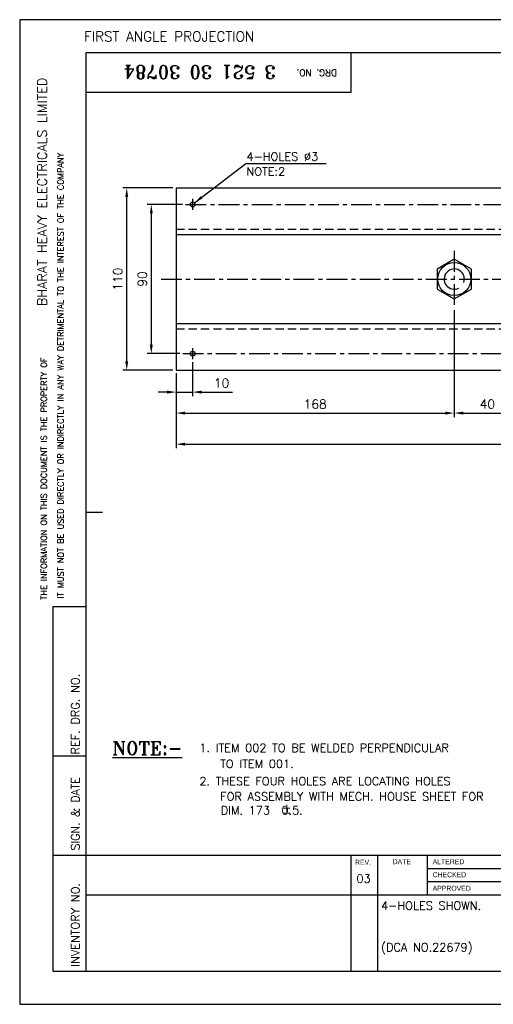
# Model space of a CAD drawing. Extents: x 0 to 840, y 0 to 594.
# Tile 1 of 5: x 0 to 286, y 0 to 594. Entities that reach past the tile are written whole.
import ezdxf
from ezdxf.enums import TextEntityAlignment as Align

# ---------------------------------------------------------------- set-up
doc = ezdxf.new("R2010")
doc.units = 0
doc.header["$LTSCALE"] = 10
doc.header["$MEASUREMENT"] = 0
for name, pattern in [('CENTER', [2, 1.25, -0.25, 0.25, -0.25]), ('DASHDOT', [1, 0.5, -0.25, 0, -0.25]), ('DASHED', [0.75, 0.5, -0.25])]:
    doc.linetypes.add(name, pattern=pattern)
doc.layers.get('0').update_dxf_attribs({"linetype": 'CONTINUOUS'})
doc.layers.get('DEFPOINTS').update_dxf_attribs({"linetype": 'CONTINUOUS'})
for name, color, linetype in [('1', 3, 'CENTER'), ('2', 4, 'CENTER'), ('6', 4, 'DASHDOT'), ('FORMAT', 7, 'CONTINUOUS')]:
    doc.layers.add(name, color=color, linetype=linetype)
doc.styles.add('ROMAND', font='romand')
doc.styles.add('ROMANS', font='romans')
doc.styles.add('ROMANT', font='romant.shx')
doc.dimstyles.get("Standard").update_dxf_attribs({"dimscale": 30, "dimtxt": 0.18, "dimasz": 0.18, "dimexe": 0.08, "dimexo": 0.0625, "dimgap": 0.09, "dimtad": 1, "dimdec": 0, "dimzin": 0, "dimdsep": 46, "dimtxsty": 'ROMANS', "dimcen": 0, "dimclrd": 1, "dimclre": 1, "dimclrt": 2, "dimadec": 0, "dimazin": 0, "dimtfac": 1, "dimtdec": 0, "dimtmove": 0, "dimatfit": 3, "dimfxl": 0, "dimtolj": 1, "dimtzin": 0, "dimarcsym": 0})

# ---------------------------------------------------------------- blocks, each defined once
blk = doc.blocks.new('A3')
at = {"layer": 'FORMAT'}
for p, q in [((904.54, 297.38), (484.54, 297.38)), ((484.54, 297.38), (484.54, 0.38)), ((894.54, 287.38), (504.54, 287.38)), ((504.54, 287.38), (504.54, 10.38)), ((584.54, 287.38), (584.54, 275.38)), ((584.54, 275.38), (504.54, 275.38)), ((504.54, 148.88), (509.54, 148.88)), ((494.54, 120.38), (494.54, 10.38)), ((494.54, 120.38), (504.54, 120.38)), ((494.54, 75.38), (504.54, 75.38)), ((494.54, 45.38), (504.54, 45.38)), ((504.54, 45.38), (654.54, 45.38)), ((584.54, 45.38), (584.54, 10.38)), ((592.54, 45.38), (592.54, 10.38)), ((607.54, 45.38), (607.54, 33.38)), ((607.54, 41.38), (654.54, 41.38)), ((607.54, 37.38), (654.54, 37.38)), ((504.54, 33.38), (654.54, 33.38)), ((494.54, 10.38), (504.54, 10.38)), ((504.54, 10.38), (894.54, 10.38)), ((484.54, 0.38), (904.54, 0.38))]:
    blk.add_line(p, q, dxfattribs=at)
at = {"layer": 'FORMAT', "style": 'ROMAND'}
blk.add_text('FIRST ANGLE PROJECTION', height=3, dxfattribs=at).set_placement((503.96, 290.82))
for s, height, rotation, p in [('DRG. NO.', 2, 180, (580.36, 282.39)), ('IT MUST NOT BE USED DIRECTLY OR INDIRECTLY IN ANY WAY DETRIMENTAL TO THE INTEREST OF THE COMPANY', 1.8, 90, (497.81, 122.77)), ('THE INFORMATION ON THIS DOCUMENT IS THE PROPERTY OF', 1.8, 90, (492.74, 122.42)), ('REF. DRG. NO.', 2.5, 90, (502.59, 75.75)), ('INVENTORY NO. ', 2.5, 90, (502.59, 11.68))]:
    blk.add_text(s, height=height, rotation=rotation, dxfattribs=at).set_placement(p)
for s, height, width, p, p2 in [('BHARAT HEAVY ELECTRICALS LIMITED', 2.8, 0.868356, (492.72, 210.98), (492.72, 279.87)), ('SIGN. & DATE', 2.5, 0.827058, (502.61, 46.81), (502.61, 68.86))]:
    blk.add_text(s, height=height, rotation=90, dxfattribs=dict(at, width=width)).set_placement(p, p2, align=Align.FIT)
at = {"layer": 'FORMAT'}
for s, p in [('REV.', (585.79, 42.47)), ('DATE', (597.15, 42.65)), ('ALTERED', (609.23, 42.65)), ('CHECKED', (609.23, 38.73)), ('APPROVED', (609.23, 34.63))]:
    blk.add_text(s, height=1.5, dxfattribs=at).set_placement(p)
blk = doc.blocks.new('*D19')
at = {"color": 1, "lineweight": -2}
for p, q in [((92.57, 492.53), (62.25, 492.53)), ((64.65, 387.93), (64.65, 487.13)), ((92.57, 382.53), (62.25, 382.53))]:
    blk.add_line(p, q, dxfattribs=at)
at = {"color": 1}
for points in [[(63.75, 487.13), (65.55, 487.13), (64.65, 492.53)], [(63.75, 387.93), (65.55, 387.93), (64.65, 382.53)]]:
    blk.add_solid(points, dxfattribs=at)
at = {"layer": 'DEFPOINTS', "color": 0}
for p in [(64.65, 492.53), (94.45, 492.53), (94.45, 382.53)]:
    blk.add_point(p, dxfattribs=at)
at = {"color": 2, "insert": (59.25, 437.53), "char_height": 5.4, "attachment_point": 5, "rotation": 90, "style": 'ROMANS'}
blk.add_mtext('\\A1;110', dxfattribs=at)
blk = doc.blocks.new('*D20')
at = {"color": 1, "lineweight": -2}
for p, q in [((94.45, 380.66), (94.45, 335.52)), ((634.45, 380.66), (634.45, 335.52)), ((99.85, 337.92), (629.05, 337.92))]:
    blk.add_line(p, q, dxfattribs=at)
at = {"color": 1}
for points in [[(99.85, 338.82), (99.85, 337.02), (94.45, 337.92)], [(629.05, 338.82), (629.05, 337.02), (634.45, 337.92)]]:
    blk.add_solid(points, dxfattribs=at)
at = {"layer": 'DEFPOINTS', "color": 0}
for p in [(94.45, 382.53), (634.45, 382.53), (634.45, 337.92)]:
    blk.add_point(p, dxfattribs=at)
at = {"color": 2, "insert": (364.45, 343.32), "char_height": 5.4, "attachment_point": 5, "style": 'ROMANS'}
blk.add_mtext('\\A1;540', dxfattribs=at)
blk = doc.blocks.new('*D22')
at = {"color": 1, "lineweight": -2}
for p, q in [((262.45, 418.71), (262.45, 354.27)), ((94.45, 380.66), (94.45, 354.27)), ((99.85, 356.67), (257.05, 356.67))]:
    blk.add_line(p, q, dxfattribs=at)
at = {"color": 1}
for points in [[(99.85, 357.57), (99.85, 355.77), (94.45, 356.67)], [(257.05, 357.57), (257.05, 355.77), (262.45, 356.67)]]:
    blk.add_solid(points, dxfattribs=at)
at = {"layer": 'DEFPOINTS', "color": 0}
for p in [(262.45, 420.58), (94.45, 382.53), (262.45, 356.67)]:
    blk.add_point(p, dxfattribs=at)
at = {"color": 2, "insert": (178.45, 362.07), "char_height": 5.4, "attachment_point": 5, "style": 'ROMANS'}
blk.add_mtext('\\A1;168', dxfattribs=at)
blk = doc.blocks.new('*D23')
at = {"color": 1, "lineweight": -2}
for p, q in [((262.45, 416.83), (262.45, 354.27)), ((302.45, 418.71), (302.45, 354.27)), ((267.85, 356.67), (297.05, 356.67))]:
    blk.add_line(p, q, dxfattribs=at)
at = {"color": 1}
for points in [[(267.85, 357.57), (267.85, 355.77), (262.45, 356.67)], [(297.05, 357.57), (297.05, 355.77), (302.45, 356.67)]]:
    blk.add_solid(points, dxfattribs=at)
at = {"layer": 'DEFPOINTS', "color": 0}
for p in [(262.45, 418.71), (302.45, 420.58), (302.45, 356.67)]:
    blk.add_point(p, dxfattribs=at)
at = {"color": 2, "insert": (282.45, 362.07), "char_height": 5.4, "attachment_point": 5, "style": 'ROMANS'}
blk.add_mtext('\\A1;40', dxfattribs=at)
blk = doc.blocks.new('*D28')
at = {"color": 1, "lineweight": -2}
for p, q in [((104.45, 387.34), (104.45, 366.94)), ((94.45, 380.66), (94.45, 366.94)), ((89.05, 369.34), (83.65, 369.34)), ((94.45, 369.34), (104.45, 369.34)), ((109.85, 369.34), (128.62, 369.34))]:
    blk.add_line(p, q, dxfattribs=at)
at = {"color": 1}
for points in [[(89.05, 370.24), (89.05, 368.44), (94.45, 369.34)], [(109.85, 370.24), (109.85, 368.44), (104.45, 369.34)]]:
    blk.add_solid(points, dxfattribs=at)
at = {"layer": 'DEFPOINTS', "color": 0}
for p in [(104.45, 389.21), (94.45, 382.53), (104.45, 369.34)]:
    blk.add_point(p, dxfattribs=at)
at = {"color": 2, "insert": (121.93, 374.74), "char_height": 5.4, "attachment_point": 5, "style": 'ROMANS'}
blk.add_mtext('\\A1;10', dxfattribs=at)
blk = doc.blocks.new('*D30')
at = {"color": 1, "lineweight": -2}
for p, q in [((98.28, 482.53), (77.08, 482.53)), ((79.48, 477.13), (79.48, 397.93)), ((96.64, 392.53), (77.08, 392.53))]:
    blk.add_line(p, q, dxfattribs=at)
at = {"color": 1}
for points in [[(78.58, 477.13), (80.38, 477.13), (79.48, 482.53)], [(78.58, 397.93), (80.38, 397.93), (79.48, 392.53)]]:
    blk.add_solid(points, dxfattribs=at)
at = {"layer": 'DEFPOINTS', "color": 0}
for p in [(100.16, 482.53), (79.48, 392.53), (98.52, 392.53)]:
    blk.add_point(p, dxfattribs=at)
at = {"color": 2, "insert": (74.08, 437.53), "char_height": 5.4, "attachment_point": 5, "rotation": 90, "style": 'ROMANS'}
blk.add_mtext('\\A1;90', dxfattribs=at)

msp = doc.modelspace()

# ---------------------------------------------------------------- linework, layer by layer
for p, q in [((142.05, 507.26), (185.09, 507.26)), ((94.45, 492.53), (94.45, 382.53)), ((94.45, 492.53), (634.45, 492.53)), ((94.45, 464.38), (634.45, 464.38)), ((94.45, 410.68), (634.45, 410.68)), ((94.45, 382.53), (634.45, 382.53))]:
    msp.add_line(p, q)
msp.add_lwpolyline([(272.84, 443.53), (262.45, 449.53), (252.05, 443.53), (252.05, 431.53), (262.45, 425.53), (272.84, 431.53)], close=True)
for centre, radius in [((104.45, 482.54), 1.5), ((262.45, 437.53), 10), ((104.45, 392.53), 1.5)]:
    msp.add_circle(centre, radius)
msp.add_arc((262.45, 437.53), 6.1, 339.99558, 296.95443)
at = {"layer": '1'}
for p, q in [((100.16, 482.53), (627.01, 482.53)), ((104.45, 485.84), (104.45, 479.22)), ((262.45, 454.48), (262.45, 420.58)), ((85.37, 437.53), (640.52, 437.53)), ((98.52, 392.53), (628.34, 392.53)), ((104.45, 395.83), (104.45, 389.21))]:
    msp.add_line(p, q, dxfattribs=at)
at = {"layer": '2', "linetype": 'DASHED'}
for p, q in [((94.45, 467.53), (634.45, 467.53)), ((94.45, 407.53), (634.45, 407.53))]:
    msp.add_line(p, q, dxfattribs=at)

# ---------------------------------------------------------------- block references
at = {"layer": 'FORMAT', "xscale": 2, "yscale": 2, "zscale": 2}
msp.add_blockref('A3', (-969.08, -0.76), dxfattribs=at)

# ---------------------------------------------------------------- texts
at = {"color": 2, "style": 'ROMANT'}
msp.add_text('%%UNOTE:-', height=8, dxfattribs=at).set_placement((55.99, 150.53))
at = {"layer": '6', "color": 4, "style": 'ROMANT'}
msp.add_text('3 521 30 30784', height=8, rotation=180, dxfattribs=at).set_placement((154.69, 566.4))
at = {"layer": '6', "color": 4, "style": 'ROMANS'}
for s, p in [('4-HOLES %%c3', (136.95, 508.92)), ('NOTE:2', (136.95, 499.91)), ('1. ITEM 002 TO BE WELDED PERPENDICULAR', (108.53, 152.21)), ('TO ITEM 001.', (121.11, 142.57)), ('2. THESE FOUR HOLES ARE LOCATING HOLES', (108.53, 132.11)), ('FOR ASSEMBLY WITH MECH. HOUSE SHEET FOR', (121.11, 122.9)), ('DIM. 173  0.5.', (121.4, 114.54)), ('+', (158.45, 116.12)), ('-', (158.45, 113.16)), ('03', (203.41, 73.28)), ('4-HOLES SHOWN.', (218.23, 56.99)), ('(DCA NO.22679)', (218.23, 31.9))]:
    msp.add_text(s, height=5, dxfattribs=at).set_placement(p)

# ---------------------------------------------------------------- dimensions: what is measured, and where the dimension line sits
dim = msp.add_linear_dim(base=(64.65, 492.53), p1=(94.45, 382.53), p2=(94.45, 492.53), angle=90, text='110', dimstyle='Standard')
dim.commit()
dim.dimension.update_dxf_attribs({"geometry": '*D19', "text_midpoint": (59.25, 437.53)})
dim = msp.add_linear_dim(base=(79.48, 392.53), p1=(100.16, 482.53), p2=(98.52, 392.53), angle=90, dimstyle='Standard')
dim.commit()
dim.dimension.update_dxf_attribs({"geometry": '*D30', "text_midpoint": (74.08, 437.53)})
for base, p1, p2, text, picture, middle in [((262.45, 356.67), (94.45, 382.53), (262.45, 420.58), '168', '*D22', (178.45, 362.07)), ((302.45, 356.67), (262.45, 418.71), (302.45, 420.58), '40', '*D23', (282.45, 362.07))]:
    dim = msp.add_linear_dim(base=base, p1=p1, p2=p2, text=text, dimstyle='Standard')
    dim.commit()
    dim.dimension.update_dxf_attribs({"geometry": picture, "text_midpoint": middle})
dim = msp.add_linear_dim(base=(104.45, 369.34), p1=(94.45, 382.53), p2=(104.45, 389.21), dimstyle='Standard')
dim.commit()
dim.dimension.update_dxf_attribs({"geometry": '*D28', "text_midpoint": (121.93, 374.74)})
dim = msp.add_linear_dim(base=(634.45, 337.92), p1=(94.45, 382.53), p2=(634.45, 382.53), text='540', dimstyle='Standard')
dim.commit()
dim.dimension.update_dxf_attribs({"geometry": '*D20', "text_midpoint": (364.45, 337.92), "dimtype": 160})

# ---------------------------------------------------------------- leaders
msp.add_leader([(105.57, 483.53), (136.65, 507.26), (142.05, 507.26)], dimstyle='Standard', override={"dimgap": 0.09, "dimtad": 0})

doc.saveas('drawing.dxf')
